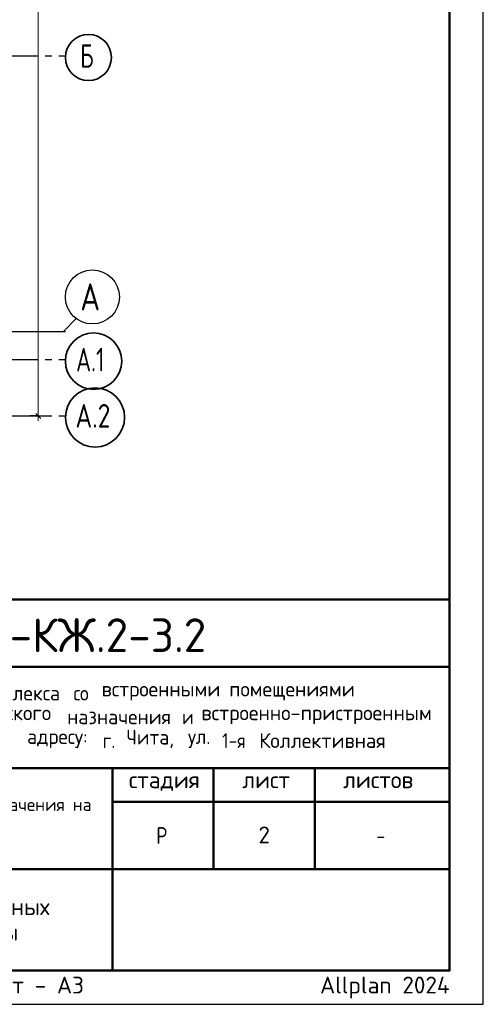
# Model space of a CAD drawing. Header units: millimetres. Extents: x 0 to 21000, y 0 to 14850.
# Tile 8 of 9: x 17562 to 21000, y 0 to 7295. Entities that reach past the tile are written whole.
import ezdxf

# ---------------------------------------------------------------- set-up
doc = ezdxf.new("R2010")
doc.units = ezdxf.units.MM
doc.linetypes.add('______5', pattern=[550, 400, -50, 50, -50])
for name, color, linetype, lineweight in [('Standard', 7, 'Continuous', 25), ('Надписи', 7, 'Continuous', 25), ('Размерная линия_ общее', 7, 'Continuous', 13)]:
    doc.layers.add(name, color=color, linetype=linetype, lineweight=lineweight)
doc.layers.add('Оси', color=7, linetype='______5', true_color=0x656565)
doc.styles.add('ISOCPEUR', font='txt')

msp = doc.modelspace()

# ---------------------------------------------------------------- linework, layer by layer
at = {"layer": 'Standard', "color": 7, "linetype": 'Continuous', "lineweight": 50, "transparency": 33554687}
for p, q in [((11500, 3000), (20750, 3000)), ((14750, 2500), (20750, 2500)), ((14750, 1750), (20750, 1750)), ((18250, 1000), (18250, 1750)), ((19000, 1000), (19000, 1750)), ((19750, 1000), (19750, 1750)), ((18250, 1500), (20750, 1500)), ((14750, 1000), (20750, 1000)), ((18250, 250), (18250, 1000)), ((18250, 250), (18250, 1000))]:
    msp.add_line(p, q, dxfattribs=at)
at = {"layer": 'Standard', "color": 7, "linetype": 'Continuous', "lineweight": 25, "transparency": 33554687}
for p, q in [((20750, 250), (20750, 3000)), ((11500, 250), (20750, 250)), ((11500, 250), (20750, 250)), ((11500, 250), (20750, 250))]:
    msp.add_line(p, q, dxfattribs=at)
msp.add_lwpolyline([(0, 0), (21000, 0), (21000, 14850), (0, 14850), (0, 0)], close=True, dxfattribs=at)
at = {"layer": 'Standard', "color": 7, "linetype": 'Continuous', "lineweight": 13, "transparency": 33554687}
for points in [[(21000, 14850), (0, 14850), (0, 0), (21000, 0), (21000, 14850)], [(20750, 250), (11500, 250), (11500, 3000), (20750, 3000), (20750, 250)]]:
    msp.add_lwpolyline(points, dxfattribs=at)
at = {"layer": 'Standard', "color": 7, "linetype": 'Continuous', "lineweight": 50, "transparency": 33554687}
msp.add_lwpolyline([(1000, 14600), (20750, 14600), (20750, 250), (1000, 250), (1000, 14600)], close=True, dxfattribs=at)
at = {"layer": 'Standard', "color": 7, "linetype": 'Continuous', "lineweight": 25, "transparency": 33554687}
msp.add_lwpolyline([(20750, 3000), (11500, 3000), (11500, 250), (20750, 250), (20750, 3000)], dxfattribs=at)
at = {"layer": 'Оси', "color": 8, "linetype": '______5', "lineweight": -3, "transparency": 33554687}
for p, q in [((3001.7, 7026), (17901.2, 7026)), ((3001.7, 4984.3), (17901.2, 4984.3)), ((3001.7, 4776), (17901.2, 4776)), ((3001.7, 4359.3), (17901.2, 4359.3))]:
    msp.add_line(p, q, dxfattribs=at)
at = {"layer": 'Оси', "color": 7, "linetype": 'Continuous', "lineweight": 25, "transparency": 33554687}
msp.add_lwpolyline([(17053.2, 4984.3), (17886.5, 4984.3), (17984.5, 5082.3)], dxfattribs=at)
at = {"layer": 'Оси', "color": 7, "linetype": 'Continuous', "lineweight": 35, "transparency": 33554687}
for centre, radius in [((18071.8, 7014.6), 170.6), ((18110.1, 4764.6), 208.9), ((18120.8, 4348), 219.6)]:
    msp.add_circle(centre, radius, dxfattribs=at)
at = {"layer": 'Оси', "color": 7, "linetype": 'Continuous', "lineweight": 25, "transparency": 33554687}
msp.add_circle((18101.2, 5240.7), 200, dxfattribs=at)
at = {"layer": 'Размерная линия_ общее', "color": 7, "linetype": 'Continuous', "lineweight": 25, "transparency": 33554687}
msp.add_line((17718.6, 4340.6), (17681.1, 4378.1), dxfattribs=at)
at = {"layer": 'Размерная линия_ общее', "color": 253, "linetype": 'Continuous', "lineweight": -3, "true_color": 0xa0a0a0, "transparency": 33554687}
for q in [(17637.4, 4359.3), (17762.4, 4359.3), (17769.9, 4359.3)]:
    msp.add_line((17699.9, 4359.3), q, dxfattribs=at)
at = {"layer": 'Размерная линия_ общее', "color": 7, "linetype": 'Continuous', "lineweight": 13, "transparency": 33554687}
msp.add_line((17699.9, 4359.3), (17699.9, 4321.8), dxfattribs=at)
msp.add_lwpolyline([(17699.9, 4359.3), (17699.9, 8727), (17699.9, 8727), (17699.9, 13484.3)], dxfattribs=at)

# ---------------------------------------------------------------- texts
at = {"layer": 'Standard', "color": 7, "linetype": 'Continuous', "lineweight": 50, "transparency": 33554687, "insert": (16617.6, 2609.1), "char_height": 250, "width": 2520.794, "attachment_point": 7, "style": 'ISOCPEUR'}
msp.add_mtext('\\W0.98;24-04-КЖ.2-3.2', dxfattribs=at)
at = {"layer": 'Standard', "color": 7, "linetype": 'Continuous', "lineweight": 25, "transparency": 33554687, "attachment_point": 7, "style": 'ISOCPEUR'}
for s, insert, char_height, width in [('\\W0.97;комплекса ', (17190.6, 2250.8), 110, 823.039), ('\\W0.90;со ', (17960.6, 2250.8), 110, 258.739), ('\\W0.98;встроенными ', (18169.6, 2250.8), 110, 999.233), ('\\W0.98;помещениями', (19115.6, 2250.8), 110, 955.088), ('\\W0.98;коммерческого ', (16835.9, 2074.8), 110, 1131.214), ('\\W0.97;назначения ', (17913.9, 2074.8), 110, 905.516), ('\\W0.87;и ', (18766.4, 2074.8), 110, 190.609), ('\\W0.99;встроенно-пристроенным', (18909.4, 2074.8), 110, 1791.218), ('\\W0.96;адресу: ', (17616.9, 1898.8), 110, 613.612), ('\\W0.89;г. ', (18177.9, 1898.8), 110, 224.789), ('\\W0.95;Чита, ', (18353.9, 1898.8), 110, 508.778), ('\\W0.92;ул. ', (18810.4, 1898.8), 110, 303.428), ('\\W0.86;1-я ', (19063.4, 1898.8), 110, 322.299), ('\\W0.98;Коллективная', (19338.4, 1898.8), 110, 1021.088), ('\\W0.99;стадия    лист     листов', (18371.3, 1581.1), 125, 2186.296), ('\\W0.80;Р', (18575, 1187.5), 125, 149.931), ('\\W0.78;-', (20206.2, 1187.5), 125, 135.997)]:
    msp.add_mtext(s, dxfattribs=dict(at, insert=insert, char_height=char_height, width=width))
at = {"layer": 'Standard', "color": 7, "linetype": 'Continuous', "lineweight": 18, "transparency": 33554687, "insert": (14820.9, 1406.7), "char_height": 95, "width": 3403.402, "attachment_point": 7, "style": 'ISOCPEUR'}
msp.add_mtext('\\W0.99;общественно-делового и коммерческого назначения на', dxfattribs=at)
at = {"layer": 'Standard', "color": 7, "linetype": 'Continuous', "lineweight": 25, "transparency": 33554687, "insert": (16500, 785.4), "char_height": 125, "width": 2633.438, "attachment_point": 2, "line_spacing_factor": 0.903614}
msp.add_mtext('\\A1;{\\fISOCPEUR|i0|b0;\\H125.000000;\\W1.000000;\\C7;Схема расположения лестничных}\\P{\\fISOCPEUR|i0|b0;\\H125.000000;\\W1.000000;\\C7;клеток и лифтовой шахты}\\P', dxfattribs=at)
at = {"layer": 'Standard', "color": 8, "linetype": 'Continuous', "lineweight": 13, "transparency": 33554687, "insert": (20750, 123.9), "char_height": 125, "width": 5874.732, "attachment_point": 6, "style": 'ISOCPEUR'}
msp.add_mtext('\\A1;{\\fISOCPEUR|i0|b0;\\H125.000000;\\W1.000000;\\C8;Копировал                  формат - А3                      Allplan 2024}\\P', dxfattribs=at)
at = {"layer": 'Надписи', "color": 7, "linetype": 'Continuous', "lineweight": 13, "transparency": 33554687, "insert": (19375, 1255), "char_height": 125, "width": 136.111, "attachment_point": 5, "style": 'ISOCPEUR'}
msp.add_mtext('\\A1;{\\fISOCPEUR|i0|b0;\\H125.000000;\\W1.000000;\\C7;2}\\P', dxfattribs=at)
at = {"layer": 'Оси', "color": 7, "linetype": 'Continuous', "lineweight": 35, "transparency": 33554687, "attachment_point": 7, "style": 'ISOCPEUR'}
for s, insert, char_height, width in [('\\W0.70;Б', (18010.6, 6938.5), 175, 183.659), ('\\W0.82;А', (18011.2, 5140.7), 200, 261.763), ('\\W0.71;А.1', (17980, 4688.5), 175, 322.185), ('\\W0.79;А.2', (17975.4, 4271.8), 175, 359.999)]:
    msp.add_mtext(s, dxfattribs=dict(at, insert=insert, char_height=char_height, width=width))

doc.saveas('drawing.dxf')
